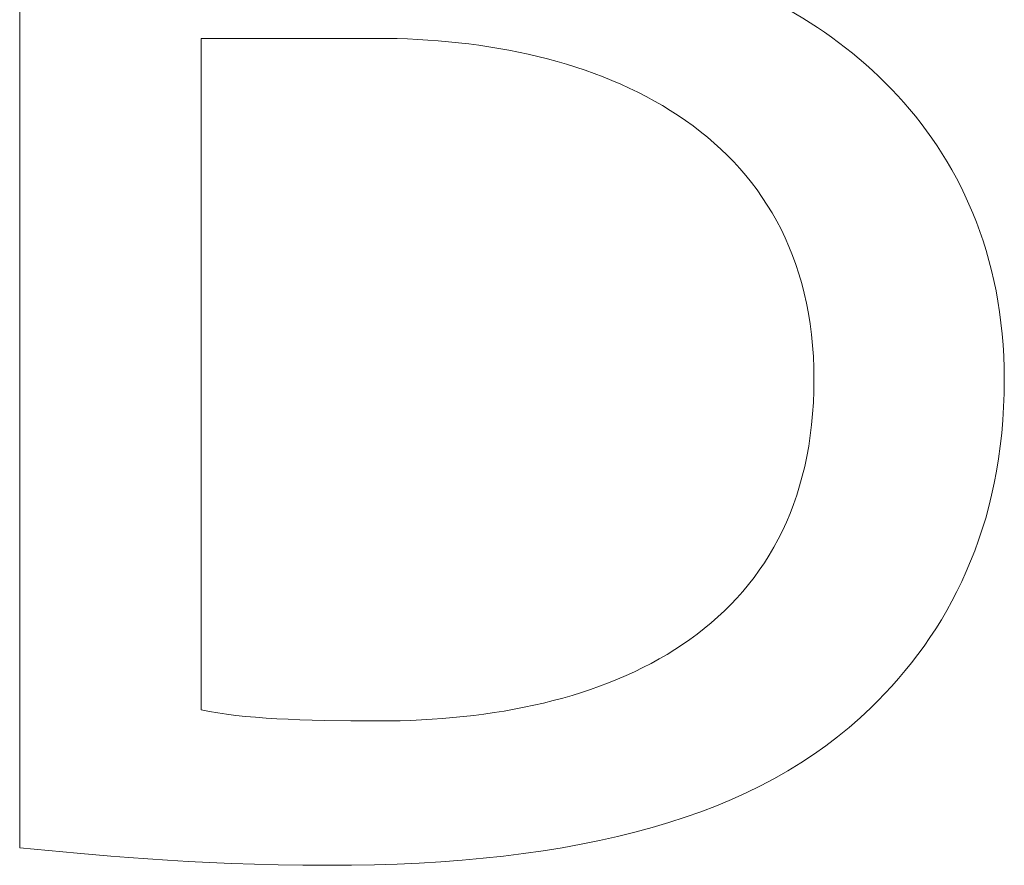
# Model space of a CAD drawing. Header units: centimetres. Extents: x -115 to 110, y -85 to 79.
# Tile 20 of 40: x -96 to -94.56, y 66.02 to 67.26. Entities that reach past the tile are written whole.
import ezdxf

# ---------------------------------------------------------------- set-up
doc = ezdxf.new("R2010")
doc.units = ezdxf.units.CM
doc.header["$MEASUREMENT"] = 0
doc.layers.add('Layer 1', color=7, linetype='Continuous')

msp = doc.modelspace()

# ---------------------------------------------------------------- linework, layer by layer
at = {"layer": 'Layer 1', "color": 250, "lineweight": 9}
for points, knots in [([(-95.06331, 67.3466), (-95.06331, 67.3466), (-95.05248, 67.34394), (-95.05248, 67.34394), (-95.05248, 67.34394), (-95.04159, 67.34108), (-95.04159, 67.34108), (-95.04159, 67.34108), (-95.0197, 67.33475), (-95.0197, 67.33475), (-95.0197, 67.33475), (-94.99767, 67.3276), (-94.99767, 67.3276), (-94.99767, 67.3276), (-94.97557, 67.31962), (-94.97557, 67.31962), (-94.97557, 67.31962), (-94.96451, 67.31532), (-94.96451, 67.31532), (-94.96451, 67.31532), (-94.95345, 67.31081), (-94.95345, 67.31081), (-94.95345, 67.31081), (-94.9424, 67.30609), (-94.9424, 67.30609), (-94.9424, 67.30609), (-94.93138, 67.30116), (-94.93138, 67.30116), (-94.93138, 67.30116), (-94.92037, 67.29602), (-94.92037, 67.29602), (-94.92037, 67.29602), (-94.9094, 67.29066), (-94.9094, 67.29066), (-94.9094, 67.29066), (-94.89847, 67.28509), (-94.89847, 67.28509), (-94.89847, 67.28509), (-94.88758, 67.27931), (-94.88758, 67.27931), (-94.88758, 67.27931), (-94.87675, 67.27331), (-94.87675, 67.27331), (-94.87675, 67.27331), (-94.86598, 67.2671), (-94.86598, 67.2671), (-94.86598, 67.2671), (-94.85528, 67.26066), (-94.85528, 67.26066), (-94.85528, 67.26066), (-94.84465, 67.25401), (-94.84465, 67.25401), (-94.84465, 67.25401), (-94.83411, 67.24715), (-94.83411, 67.24715), (-94.83411, 67.24715), (-94.82365, 67.24006), (-94.82365, 67.24006), (-94.82365, 67.24006), (-94.81329, 67.23275), (-94.81329, 67.23275), (-94.81329, 67.23275), (-94.80304, 67.22522), (-94.80304, 67.22522), (-94.80304, 67.22522), (-94.7929, 67.21746), (-94.7929, 67.21746), (-94.7929, 67.21746), (-94.78287, 67.20948), (-94.78287, 67.20948), (-94.78287, 67.20948), (-94.77297, 67.20128), (-94.77297, 67.20128), (-94.77297, 67.20128), (-94.7632, 67.19286), (-94.7632, 67.19286), (-94.7632, 67.19286), (-94.75358, 67.1842), (-94.75358, 67.1842), (-94.75358, 67.1842), (-94.7441, 67.17532), (-94.7441, 67.17532), (-94.7441, 67.17532), (-94.73477, 67.16622), (-94.73477, 67.16622), (-94.73477, 67.16622), (-94.72561, 67.15688), (-94.72561, 67.15688), (-94.72561, 67.15688), (-94.71662, 67.14731), (-94.71662, 67.14731), (-94.71662, 67.14731), (-94.7078, 67.13752), (-94.7078, 67.13752), (-94.7078, 67.13752), (-94.69916, 67.12749), (-94.69916, 67.12749), (-94.69916, 67.12749), (-94.69072, 67.11723), (-94.69072, 67.11723), (-94.69072, 67.11723), (-94.68247, 67.10674), (-94.68247, 67.10674), (-94.68247, 67.10674), (-94.67442, 67.09601), (-94.67442, 67.09601), (-94.67442, 67.09601), (-94.66659, 67.08505), (-94.66659, 67.08505), (-94.66659, 67.08505), (-94.65898, 67.07385), (-94.65898, 67.07385), (-94.65898, 67.07385), (-94.65159, 67.06242), (-94.65159, 67.06242), (-94.65159, 67.06242), (-94.64444, 67.05075), (-94.64444, 67.05075), (-94.64444, 67.05075), (-94.63753, 67.03884), (-94.63753, 67.03884), (-94.63753, 67.03884), (-94.63087, 67.02669), (-94.63087, 67.02669), (-94.63087, 67.02669), (-94.62446, 67.0143), (-94.62446, 67.0143), (-94.62446, 67.0143), (-94.61831, 67.00166), (-94.61831, 67.00166), (-94.61831, 67.00166), (-94.61243, 66.98879), (-94.61243, 66.98879), (-94.61243, 66.98879), (-94.60683, 66.97567), (-94.60683, 66.97567), (-94.60683, 66.97567), (-94.60151, 66.96232), (-94.60151, 66.96232), (-94.60151, 66.96232), (-94.59649, 66.94871), (-94.59649, 66.94871), (-94.59649, 66.94871), (-94.59176, 66.93486), (-94.59176, 66.93486), (-94.59176, 66.93486), (-94.58734, 66.92076), (-94.58734, 66.92076), (-94.58734, 66.92076), (-94.58323, 66.90642), (-94.58323, 66.90642), (-94.58323, 66.90642), (-94.57943, 66.89183), (-94.57943, 66.89183), (-94.57943, 66.89183), (-94.57597, 66.87699), (-94.57597, 66.87699), (-94.57597, 66.87699), (-94.57284, 66.8619), (-94.57284, 66.8619), (-94.57284, 66.8619), (-94.57005, 66.84655), (-94.57005, 66.84655), (-94.57005, 66.84655), (-94.56761, 66.83096), (-94.56761, 66.83096), (-94.56761, 66.83096), (-94.56553, 66.81511), (-94.56553, 66.81511), (-94.56553, 66.81511), (-94.56381, 66.79901), (-94.56381, 66.79901), (-94.56381, 66.79901), (-94.56246, 66.78266), (-94.56246, 66.78266), (-94.56246, 66.78266), (-94.56148, 66.76605), (-94.56148, 66.76605), (-94.56148, 66.76605), (-94.56089, 66.74918), (-94.56089, 66.74918), (-94.56089, 66.74918), (-94.56069, 66.73206), (-94.56069, 66.73206), (-94.56069, 66.73206), (-94.56093, 66.71184), (-94.56093, 66.71184), (-94.56093, 66.71184), (-94.56165, 66.69199), (-94.56165, 66.69199), (-94.56165, 66.69199), (-94.56284, 66.67251), (-94.56284, 66.67251), (-94.56284, 66.67251), (-94.56448, 66.65339), (-94.56448, 66.65339), (-94.56448, 66.65339), (-94.56657, 66.63464), (-94.56657, 66.63464), (-94.56657, 66.63464), (-94.5691, 66.61624), (-94.5691, 66.61624), (-94.5691, 66.61624), (-94.57206, 66.59819), (-94.57206, 66.59819), (-94.57206, 66.59819), (-94.57543, 66.58049), (-94.57543, 66.58049), (-94.57543, 66.58049), (-94.57921, 66.56314), (-94.57921, 66.56314), (-94.57921, 66.56314), (-94.58339, 66.54614), (-94.58339, 66.54614), (-94.58339, 66.54614), (-94.58796, 66.52947), (-94.58796, 66.52947), (-94.58796, 66.52947), (-94.59291, 66.51314), (-94.59291, 66.51314), (-94.59291, 66.51314), (-94.59822, 66.49714), (-94.59822, 66.49714), (-94.59822, 66.49714), (-94.60389, 66.48147), (-94.60389, 66.48147), (-94.60389, 66.48147), (-94.60991, 66.46613), (-94.60991, 66.46613), (-94.60991, 66.46613), (-94.61627, 66.45111), (-94.61627, 66.45111), (-94.61627, 66.45111), (-94.62296, 66.43641), (-94.62296, 66.43641), (-94.62296, 66.43641), (-94.62997, 66.42202), (-94.62997, 66.42202), (-94.62997, 66.42202), (-94.63729, 66.40794), (-94.63729, 66.40794), (-94.63729, 66.40794), (-94.6449, 66.39418), (-94.6449, 66.39418), (-94.6449, 66.39418), (-94.65281, 66.38072), (-94.65281, 66.38072), (-94.65281, 66.38072), (-94.66099, 66.36756), (-94.66099, 66.36756), (-94.66099, 66.36756), (-94.66945, 66.3547), (-94.66945, 66.3547), (-94.66945, 66.3547), (-94.67816, 66.34213), (-94.67816, 66.34213), (-94.67816, 66.34213), (-94.68712, 66.32985), (-94.68712, 66.32985), (-94.68712, 66.32985), (-94.69633, 66.31786), (-94.69633, 66.31786), (-94.69633, 66.31786), (-94.70576, 66.30616), (-94.70576, 66.30616), (-94.70576, 66.30616), (-94.71541, 66.29474), (-94.71541, 66.29474), (-94.71541, 66.29474), (-94.72528, 66.28359), (-94.72528, 66.28359), (-94.72528, 66.28359), (-94.73534, 66.27272), (-94.73534, 66.27272), (-94.73534, 66.27272), (-94.7456, 66.26212), (-94.7456, 66.26212), (-94.7456, 66.26212), (-94.75603, 66.25178), (-94.75603, 66.25178), (-94.75603, 66.25178), (-94.77161, 66.23704), (-94.77161, 66.23704), (-94.77161, 66.23704), (-94.78778, 66.22283), (-94.78778, 66.22283), (-94.78778, 66.22283), (-94.80453, 66.20913), (-94.80453, 66.20913), (-94.80453, 66.20913), (-94.82187, 66.19595), (-94.82187, 66.19595), (-94.82187, 66.19595), (-94.83979, 66.18327), (-94.83979, 66.18327), (-94.83979, 66.18327), (-94.85831, 66.17111), (-94.85831, 66.17111), (-94.85831, 66.17111), (-94.87741, 66.15945), (-94.87741, 66.15945), (-94.87741, 66.15945), (-94.89711, 66.14829), (-94.89711, 66.14829), (-94.89711, 66.14829), (-94.91739, 66.13762), (-94.91739, 66.13762), (-94.91739, 66.13762), (-94.93827, 66.12745), (-94.93827, 66.12745), (-94.93827, 66.12745), (-94.95974, 66.11777), (-94.95974, 66.11777), (-94.95974, 66.11777), (-94.98181, 66.10858), (-94.98181, 66.10858), (-94.98181, 66.10858), (-95.00448, 66.09987), (-95.00448, 66.09987), (-95.00448, 66.09987), (-95.02774, 66.09164), (-95.02774, 66.09164), (-95.02774, 66.09164), (-95.0516, 66.08388), (-95.0516, 66.08388), (-95.0516, 66.08388), (-95.07606, 66.07659), (-95.07606, 66.07659), (-95.07606, 66.07659), (-95.10111, 66.06978), (-95.10111, 66.06978), (-95.10111, 66.06978), (-95.12678, 66.06343), (-95.12678, 66.06343), (-95.12678, 66.06343), (-95.15304, 66.05754), (-95.15304, 66.05754), (-95.15304, 66.05754), (-95.17991, 66.05211), (-95.17991, 66.05211), (-95.17991, 66.05211), (-95.20738, 66.04713), (-95.20738, 66.04713), (-95.20738, 66.04713), (-95.23545, 66.04261), (-95.23545, 66.04261), (-95.23545, 66.04261), (-95.26414, 66.03853), (-95.26414, 66.03853), (-95.26414, 66.03853), (-95.29343, 66.0349), (-95.29343, 66.0349), (-95.29343, 66.0349), (-95.32333, 66.03171), (-95.32333, 66.03171), (-95.32333, 66.03171), (-95.35384, 66.02895), (-95.35384, 66.02895), (-95.35384, 66.02895), (-95.38496, 66.02663), (-95.38496, 66.02663), (-95.38496, 66.02663), (-95.4167, 66.02474), (-95.4167, 66.02474), (-95.4167, 66.02474), (-95.44905, 66.02327), (-95.44905, 66.02327), (-95.44905, 66.02327), (-95.48201, 66.02223), (-95.48201, 66.02223), (-95.48201, 66.02223), (-95.51559, 66.02161), (-95.51559, 66.02161), (-95.51559, 66.02161), (-95.54978, 66.0214), (-95.54978, 66.0214), (-95.54978, 66.0214), (-95.58697, 66.02159), (-95.58697, 66.02159), (-95.58697, 66.02159), (-95.62296, 66.02211), (-95.62296, 66.02211), (-95.62296, 66.02211), (-95.65775, 66.02295), (-95.65775, 66.02295), (-95.65775, 66.02295), (-95.69135, 66.02407), (-95.69135, 66.02407), (-95.69135, 66.02407), (-95.72374, 66.02544), (-95.72374, 66.02544), (-95.72374, 66.02544), (-95.75494, 66.02701), (-95.75494, 66.02701), (-95.75494, 66.02701), (-95.78495, 66.02877), (-95.78495, 66.02877), (-95.78495, 66.02877), (-95.81376, 66.03067), (-95.81376, 66.03067), (-95.81376, 66.03067), (-95.84137, 66.03268), (-95.84137, 66.03268), (-95.84137, 66.03268), (-95.86779, 66.03477), (-95.86779, 66.03477), (-95.86779, 66.03477), (-95.91704, 66.03906), (-95.91704, 66.03906), (-95.91704, 66.03906), (-96.00123, 66.04714), (-96.00123, 66.04714), (-96.00123, 66.04714), (-96.00123, 68.44451), (-96.00123, 68.44451), (-96.00123, 68.44451), (-95.97534, 68.44984), (-95.97534, 68.44984), (-95.97534, 68.44984), (-95.94817, 68.45499), (-95.94817, 68.45499), (-95.94817, 68.45499), (-95.91979, 68.45994), (-95.91979, 68.45994), (-95.91979, 68.45994), (-95.8903, 68.46467), (-95.8903, 68.46467), (-95.8903, 68.46467), (-95.85975, 68.46916), (-95.85975, 68.46916), (-95.85975, 68.46916), (-95.82823, 68.47337), (-95.82823, 68.47337), (-95.82823, 68.47337), (-95.79581, 68.4773), (-95.79581, 68.4773), (-95.79581, 68.4773), (-95.76256, 68.48091), (-95.76256, 68.48091), (-95.76256, 68.48091), (-95.72857, 68.48418), (-95.72857, 68.48418), (-95.72857, 68.48418), (-95.6939, 68.48709), (-95.6939, 68.48709), (-95.6939, 68.48709), (-95.65864, 68.48961), (-95.65864, 68.48961), (-95.65864, 68.48961), (-95.62285, 68.49173), (-95.62285, 68.49173), (-95.62285, 68.49173), (-95.58662, 68.49342), (-95.58662, 68.49342), (-95.58662, 68.49342), (-95.55001, 68.49466), (-95.55001, 68.49466), (-95.55001, 68.49466), (-95.51311, 68.49541), (-95.51311, 68.49541), (-95.51311, 68.49541), (-95.47599, 68.49567), (-95.47599, 68.49567), (-95.47599, 68.49567), (-95.44809, 68.4955), (-95.44809, 68.4955), (-95.44809, 68.4955), (-95.42078, 68.49499), (-95.42078, 68.49499), (-95.42078, 68.49499), (-95.39406, 68.49414), (-95.39406, 68.49414), (-95.39406, 68.49414), (-95.36791, 68.49296), (-95.36791, 68.49296), (-95.36791, 68.49296), (-95.34232, 68.49142), (-95.34232, 68.49142), (-95.34232, 68.49142), (-95.31729, 68.48955), (-95.31729, 68.48955), (-95.31729, 68.48955), (-95.29281, 68.48733), (-95.29281, 68.48733), (-95.29281, 68.48733), (-95.26886, 68.48476), (-95.26886, 68.48476), (-95.26886, 68.48476), (-95.24544, 68.48185), (-95.24544, 68.48185), (-95.24544, 68.48185), (-95.22255, 68.47859), (-95.22255, 68.47859), (-95.22255, 68.47859), (-95.20017, 68.47498), (-95.20017, 68.47498), (-95.20017, 68.47498), (-95.17829, 68.47102), (-95.17829, 68.47102), (-95.17829, 68.47102), (-95.1569, 68.4667), (-95.1569, 68.4667), (-95.1569, 68.4667), (-95.136, 68.46204), (-95.136, 68.46204), (-95.136, 68.46204), (-95.11558, 68.45702), (-95.11558, 68.45702), (-95.11558, 68.45702), (-95.09562, 68.45164), (-95.09562, 68.45164), (-95.09562, 68.45164), (-95.07613, 68.44591), (-95.07613, 68.44591), (-95.07613, 68.44591), (-95.05709, 68.43983), (-95.05709, 68.43983), (-95.05709, 68.43983), (-95.03849, 68.43338), (-95.03849, 68.43338), (-95.03849, 68.43338), (-95.02032, 68.42658), (-95.02032, 68.42658), (-95.02032, 68.42658), (-95.00258, 68.41941), (-95.00258, 68.41941), (-95.00258, 68.41941), (-94.98525, 68.41188), (-94.98525, 68.41188), (-94.98525, 68.41188), (-94.96833, 68.40399), (-94.96833, 68.40399), (-94.96833, 68.40399), (-94.95181, 68.39574), (-94.95181, 68.39574), (-94.95181, 68.39574), (-94.93568, 68.38712), (-94.93568, 68.38712), (-94.93568, 68.38712), (-94.91993, 68.37813), (-94.91993, 68.37813), (-94.91993, 68.37813), (-94.90455, 68.36878), (-94.90455, 68.36878), (-94.90455, 68.36878), (-94.88953, 68.35906), (-94.88953, 68.35906), (-94.88953, 68.35906), (-94.87487, 68.34896), (-94.87487, 68.34896), (-94.87487, 68.34896), (-94.86056, 68.3385), (-94.86056, 68.3385), (-94.86056, 68.3385), (-94.84658, 68.32767), (-94.84658, 68.32767), (-94.84658, 68.32767), (-94.83293, 68.31646), (-94.83293, 68.31646), (-94.83293, 68.31646), (-94.82226, 68.30703), (-94.82226, 68.30703), (-94.82226, 68.30703), (-94.81188, 68.29737), (-94.81188, 68.29737), (-94.81188, 68.29737), (-94.80178, 68.28745), (-94.80178, 68.28745), (-94.80178, 68.28745), (-94.79197, 68.27729), (-94.79197, 68.27729), (-94.79197, 68.27729), (-94.78246, 68.26689), (-94.78246, 68.26689), (-94.78246, 68.26689), (-94.77325, 68.25624), (-94.77325, 68.25624), (-94.77325, 68.25624), (-94.76434, 68.24534), (-94.76434, 68.24534), (-94.76434, 68.24534), (-94.75574, 68.23421), (-94.75574, 68.23421), (-94.75574, 68.23421), (-94.74744, 68.22282), (-94.74744, 68.22282), (-94.74744, 68.22282), (-94.73947, 68.2112), (-94.73947, 68.2112), (-94.73947, 68.2112), (-94.7318, 68.19933), (-94.7318, 68.19933), (-94.7318, 68.19933), (-94.72446, 68.18721), (-94.72446, 68.18721), (-94.72446, 68.18721), (-94.71744, 68.17485), (-94.71744, 68.17485), (-94.71744, 68.17485), (-94.71075, 68.16225), (-94.71075, 68.16225), (-94.71075, 68.16225), (-94.70439, 68.1494), (-94.70439, 68.1494), (-94.70439, 68.1494), (-94.69837, 68.13632), (-94.69837, 68.13632), (-94.69837, 68.13632), (-94.69268, 68.12298), (-94.69268, 68.12298), (-94.69268, 68.12298), (-94.68733, 68.10941), (-94.68733, 68.10941), (-94.68733, 68.10941), (-94.68233, 68.09559), (-94.68233, 68.09559), (-94.68233, 68.09559), (-94.67768, 68.08152), (-94.67768, 68.08152), (-94.67768, 68.08152), (-94.67338, 68.06722), (-94.67338, 68.06722), (-94.67338, 68.06722), (-94.66943, 68.05267), (-94.66943, 68.05267), (-94.66943, 68.05267), (-94.66584, 68.03788), (-94.66584, 68.03788), (-94.66584, 68.03788), (-94.66262, 68.02284), (-94.66262, 68.02284), (-94.66262, 68.02284), (-94.65976, 68.00757), (-94.65976, 68.00757), (-94.65976, 68.00757), (-94.65727, 67.99205), (-94.65727, 67.99205), (-94.65727, 67.99205), (-94.65516, 67.97629), (-94.65516, 67.97629), (-94.65516, 67.97629), (-94.65342, 67.96028), (-94.65342, 67.96028), (-94.65342, 67.96028), (-94.65206, 67.94404), (-94.65206, 67.94404), (-94.65206, 67.94404), (-94.65109, 67.92755), (-94.65109, 67.92755), (-94.65109, 67.92755), (-94.6505, 67.91082), (-94.6505, 67.91082), (-94.6505, 67.91082), (-94.6503, 67.89385), (-94.6503, 67.89385), (-94.6503, 67.89385), (-94.65042, 67.88263), (-94.65042, 67.88263), (-94.65042, 67.88263), (-94.65078, 67.87145), (-94.65078, 67.87145), (-94.65078, 67.87145), (-94.65137, 67.86032), (-94.65137, 67.86032), (-94.65137, 67.86032), (-94.6522, 67.84925), (-94.6522, 67.84925), (-94.6522, 67.84925), (-94.65325, 67.83823), (-94.65325, 67.83823), (-94.65325, 67.83823), (-94.65454, 67.82727), (-94.65454, 67.82727), (-94.65454, 67.82727), (-94.65606, 67.81636), (-94.65606, 67.81636), (-94.65606, 67.81636), (-94.6578, 67.80552), (-94.6578, 67.80552), (-94.6578, 67.80552), (-94.65977, 67.79474), (-94.65977, 67.79474), (-94.65977, 67.79474), (-94.66196, 67.78403), (-94.66196, 67.78403), (-94.66196, 67.78403), (-94.66437, 67.77338), (-94.66437, 67.77338), (-94.66437, 67.77338), (-94.667, 67.7628), (-94.667, 67.7628), (-94.667, 67.7628), (-94.66985, 67.75229), (-94.66985, 67.75229), (-94.66985, 67.75229), (-94.67292, 67.74185), (-94.67292, 67.74185), (-94.67292, 67.74185), (-94.6762, 67.73149), (-94.6762, 67.73149), (-94.6762, 67.73149), (-94.67969, 67.7212), (-94.67969, 67.7212), (-94.67969, 67.7212), (-94.6834, 67.71099), (-94.6834, 67.71099), (-94.6834, 67.71099), (-94.68731, 67.70086), (-94.68731, 67.70086), (-94.68731, 67.70086), (-94.69143, 67.69082), (-94.69143, 67.69082), (-94.69143, 67.69082), (-94.69576, 67.68086), (-94.69576, 67.68086), (-94.69576, 67.68086), (-94.70029, 67.67099), (-94.70029, 67.67099), (-94.70029, 67.67099), (-94.70502, 67.6612), (-94.70502, 67.6612), (-94.70502, 67.6612), (-94.70995, 67.6515), (-94.70995, 67.6515), (-94.70995, 67.6515), (-94.71509, 67.6419), (-94.71509, 67.6419), (-94.71509, 67.6419), (-94.72041, 67.63239), (-94.72041, 67.63239), (-94.72041, 67.63239), (-94.72594, 67.62298), (-94.72594, 67.62298), (-94.72594, 67.62298), (-94.73166, 67.61366), (-94.73166, 67.61366), (-94.73166, 67.61366), (-94.73757, 67.60445), (-94.73757, 67.60445), (-94.73757, 67.60445), (-94.74367, 67.59534), (-94.74367, 67.59534), (-94.74367, 67.59534), (-94.74995, 67.58633), (-94.74995, 67.58633), (-94.74995, 67.58633), (-94.75643, 67.57743), (-94.75643, 67.57743), (-94.75643, 67.57743), (-94.76309, 67.56864), (-94.76309, 67.56864), (-94.76309, 67.56864), (-94.76993, 67.55995), (-94.76993, 67.55995), (-94.76993, 67.55995), (-94.77695, 67.55138), (-94.77695, 67.55138), (-94.77695, 67.55138), (-94.79154, 67.53458), (-94.79154, 67.53458), (-94.79154, 67.53458), (-94.80683, 67.51826), (-94.80683, 67.51826), (-94.80683, 67.51826), (-94.8228, 67.50242), (-94.8228, 67.50242), (-94.8228, 67.50242), (-94.83946, 67.48709), (-94.83946, 67.48709), (-94.83946, 67.48709), (-94.85678, 67.47227), (-94.85678, 67.47227), (-94.85678, 67.47227), (-94.87474, 67.458), (-94.87474, 67.458), (-94.87474, 67.458), (-94.89334, 67.44427), (-94.89334, 67.44427), (-94.89334, 67.44427), (-94.91256, 67.43111), (-94.91256, 67.43111), (-94.91256, 67.43111), (-94.93239, 67.41853), (-94.93239, 67.41853), (-94.93239, 67.41853), (-94.95281, 67.40656), (-94.95281, 67.40656), (-94.95281, 67.40656), (-94.96324, 67.4008), (-94.96324, 67.4008), (-94.96324, 67.4008), (-94.97381, 67.39519), (-94.97381, 67.39519), (-94.97381, 67.39519), (-94.98452, 67.38975), (-94.98452, 67.38975), (-94.98452, 67.38975), (-94.99537, 67.38446), (-94.99537, 67.38446), (-94.99537, 67.38446), (-95.00636, 67.37934), (-95.00636, 67.37934), (-95.00636, 67.37934), (-95.01748, 67.37437), (-95.01748, 67.37437), (-95.01748, 67.37437), (-95.02874, 67.36958), (-95.02874, 67.36958), (-95.02874, 67.36958), (-95.04013, 67.36495), (-95.04013, 67.36495), (-95.04013, 67.36495), (-95.05165, 67.36049), (-95.05165, 67.36049), (-95.05165, 67.36049), (-95.06331, 67.35621), (-95.06331, 67.35621), (-95.06331, 67.35621), (-95.06331, 67.3466), (-95.06331, 67.3466)], [0, 0, 0, 0, 0.003663, 0.003663, 0.003663, 0.007326, 0.007326, 0.007326, 0.010989, 0.010989, 0.010989, 0.014652, 0.014652, 0.014652, 0.018315, 0.018315, 0.018315, 0.021978, 0.021978, 0.021978, 0.025641, 0.025641, 0.025641, 0.029304, 0.029304, 0.029304, 0.032967, 0.032967, 0.032967, 0.03663, 0.03663, 0.03663, 0.040293, 0.040293, 0.040293, 0.043956, 0.043956, 0.043956, 0.047619, 0.047619, 0.047619, 0.0512821, 0.0512821, 0.0512821, 0.0549451, 0.0549451, 0.0549451, 0.0586081, 0.0586081, 0.0586081, 0.0622711, 0.0622711, 0.0622711, 0.0659341, 0.0659341, 0.0659341, 0.0695971, 0.0695971, 0.0695971, 0.0732601, 0.0732601, 0.0732601, 0.0769231, 0.0769231, 0.0769231, 0.0805861, 0.0805861, 0.0805861, 0.0842491, 0.0842491, 0.0842491, 0.0879121, 0.0879121, 0.0879121, 0.0915751, 0.0915751, 0.0915751, 0.0952381, 0.0952381, 0.0952381, 0.0989011, 0.0989011, 0.0989011, 0.1025641, 0.1025641, 0.1025641, 0.1062271, 0.1062271, 0.1062271, 0.1098901, 0.1098901, 0.1098901, 0.1135531, 0.1135531, 0.1135531, 0.1172161, 0.1172161, 0.1172161, 0.1208791, 0.1208791, 0.1208791, 0.1245421, 0.1245421, 0.1245421, 0.1282051, 0.1282051, 0.1282051, 0.1318681, 0.1318681, 0.1318681, 0.1355311, 0.1355311, 0.1355311, 0.1391941, 0.1391941, 0.1391941, 0.1428571, 0.1428571, 0.1428571, 0.1465201, 0.1465201, 0.1465201, 0.1501832, 0.1501832, 0.1501832, 0.1538462, 0.1538462, 0.1538462, 0.1575092, 0.1575092, 0.1575092, 0.1611722, 0.1611722, 0.1611722, 0.1648352, 0.1648352, 0.1648352, 0.1684982, 0.1684982, 0.1684982, 0.1721612, 0.1721612, 0.1721612, 0.1758242, 0.1758242, 0.1758242, 0.1794872, 0.1794872, 0.1794872, 0.1831502, 0.1831502, 0.1831502, 0.1868132, 0.1868132, 0.1868132, 0.1904762, 0.1904762, 0.1904762, 0.1941392, 0.1941392, 0.1941392, 0.1978022, 0.1978022, 0.1978022, 0.2014652, 0.2014652, 0.2014652, 0.2051282, 0.2051282, 0.2051282, 0.2087912, 0.2087912, 0.2087912, 0.2124542, 0.2124542, 0.2124542, 0.2161172, 0.2161172, 0.2161172, 0.2197802, 0.2197802, 0.2197802, 0.2234432, 0.2234432, 0.2234432, 0.2271062, 0.2271062, 0.2271062, 0.2307692, 0.2307692, 0.2307692, 0.2344322, 0.2344322, 0.2344322, 0.2380952, 0.2380952, 0.2380952, 0.2417582, 0.2417582, 0.2417582, 0.2454212, 0.2454212, 0.2454212, 0.2490842, 0.2490842, 0.2490842, 0.2527473, 0.2527473, 0.2527473, 0.2564103, 0.2564103, 0.2564103, 0.2600733, 0.2600733, 0.2600733, 0.2637363, 0.2637363, 0.2637363, 0.2673993, 0.2673993, 0.2673993, 0.2710623, 0.2710623, 0.2710623, 0.2747253, 0.2747253, 0.2747253, 0.2783883, 0.2783883, 0.2783883, 0.2820513, 0.2820513, 0.2820513, 0.2857143, 0.2857143, 0.2857143, 0.2893773, 0.2893773, 0.2893773, 0.2930403, 0.2930403, 0.2930403, 0.2967033, 0.2967033, 0.2967033, 0.3003663, 0.3003663, 0.3003663, 0.3040293, 0.3040293, 0.3040293, 0.3076923, 0.3076923, 0.3076923, 0.3113553, 0.3113553, 0.3113553, 0.3150183, 0.3150183, 0.3150183, 0.3186813, 0.3186813, 0.3186813, 0.3223443, 0.3223443, 0.3223443, 0.3260073, 0.3260073, 0.3260073, 0.3296703, 0.3296703, 0.3296703, 0.3333333, 0.3333333, 0.3333333, 0.3369963, 0.3369963, 0.3369963, 0.3406593, 0.3406593, 0.3406593, 0.3443223, 0.3443223, 0.3443223, 0.3479853, 0.3479853, 0.3479853, 0.3516484, 0.3516484, 0.3516484, 0.3553114, 0.3553114, 0.3553114, 0.3589744, 0.3589744, 0.3589744, 0.3626374, 0.3626374, 0.3626374, 0.3663004, 0.3663004, 0.3663004, 0.3699634, 0.3699634, 0.3699634, 0.3736264, 0.3736264, 0.3736264, 0.3772894, 0.3772894, 0.3772894, 0.3809524, 0.3809524, 0.3809524, 0.3846154, 0.3846154, 0.3846154, 0.3882784, 0.3882784, 0.3882784, 0.3919414, 0.3919414, 0.3919414, 0.3956044, 0.3956044, 0.3956044, 0.3992674, 0.3992674, 0.3992674, 0.4029304, 0.4029304, 0.4029304, 0.4065934, 0.4065934, 0.4065934, 0.4102564, 0.4102564, 0.4102564, 0.4139194, 0.4139194, 0.4139194, 0.4175824, 0.4175824, 0.4175824, 0.4212454, 0.4212454, 0.4212454, 0.4249084, 0.4249084, 0.4249084, 0.4285714, 0.4285714, 0.4285714, 0.4322344, 0.4322344, 0.4322344, 0.4358974, 0.4358974, 0.4358974, 0.4395604, 0.4395604, 0.4395604, 0.4432234, 0.4432234, 0.4432234, 0.4468864, 0.4468864, 0.4468864, 0.4505495, 0.4505495, 0.4505495, 0.4542125, 0.4542125, 0.4542125, 0.4578755, 0.4578755, 0.4578755, 0.4615385, 0.4615385, 0.4615385, 0.4652015, 0.4652015, 0.4652015, 0.4688645, 0.4688645, 0.4688645, 0.4725275, 0.4725275, 0.4725275, 0.4761905, 0.4761905, 0.4761905, 0.4798535, 0.4798535, 0.4798535, 0.4835165, 0.4835165, 0.4835165, 0.4871795, 0.4871795, 0.4871795, 0.4908425, 0.4908425, 0.4908425, 0.4945055, 0.4945055, 0.4945055, 0.4981685, 0.4981685, 0.4981685, 0.5018315, 0.5018315, 0.5018315, 0.5054945, 0.5054945, 0.5054945, 0.5091575, 0.5091575, 0.5091575, 0.5128205, 0.5128205, 0.5128205, 0.5164835, 0.5164835, 0.5164835, 0.5201465, 0.5201465, 0.5201465, 0.5238095, 0.5238095, 0.5238095, 0.5274725, 0.5274725, 0.5274725, 0.5311355, 0.5311355, 0.5311355, 0.5347985, 0.5347985, 0.5347985, 0.5384615, 0.5384615, 0.5384615, 0.5421245, 0.5421245, 0.5421245, 0.5457875, 0.5457875, 0.5457875, 0.5494505, 0.5494505, 0.5494505, 0.5531136, 0.5531136, 0.5531136, 0.5567766, 0.5567766, 0.5567766, 0.5604396, 0.5604396, 0.5604396, 0.5641026, 0.5641026, 0.5641026, 0.5677656, 0.5677656, 0.5677656, 0.5714286, 0.5714286, 0.5714286, 0.5750916, 0.5750916, 0.5750916, 0.5787546, 0.5787546, 0.5787546, 0.5824176, 0.5824176, 0.5824176, 0.5860806, 0.5860806, 0.5860806, 0.5897436, 0.5897436, 0.5897436, 0.5934066, 0.5934066, 0.5934066, 0.5970696, 0.5970696, 0.5970696, 0.6007326, 0.6007326, 0.6007326, 0.6043956, 0.6043956, 0.6043956, 0.6080586, 0.6080586, 0.6080586, 0.6117216, 0.6117216, 0.6117216, 0.6153846, 0.6153846, 0.6153846, 0.6190476, 0.6190476, 0.6190476, 0.6227106, 0.6227106, 0.6227106, 0.6263736, 0.6263736, 0.6263736, 0.6300366, 0.6300366, 0.6300366, 0.6336996, 0.6336996, 0.6336996, 0.6373626, 0.6373626, 0.6373626, 0.6410256, 0.6410256, 0.6410256, 0.6446886, 0.6446886, 0.6446886, 0.6483516, 0.6483516, 0.6483516, 0.6520147, 0.6520147, 0.6520147, 0.6556777, 0.6556777, 0.6556777, 0.6593407, 0.6593407, 0.6593407, 0.6630037, 0.6630037, 0.6630037, 0.6666667, 0.6666667, 0.6666667, 0.6703297, 0.6703297, 0.6703297, 0.6739927, 0.6739927, 0.6739927, 0.6776557, 0.6776557, 0.6776557, 0.6813187, 0.6813187, 0.6813187, 0.6849817, 0.6849817, 0.6849817, 0.6886447, 0.6886447, 0.6886447, 0.6923077, 0.6923077, 0.6923077, 0.6959707, 0.6959707, 0.6959707, 0.6996337, 0.6996337, 0.6996337, 0.7032967, 0.7032967, 0.7032967, 0.7069597, 0.7069597, 0.7069597, 0.7106227, 0.7106227, 0.7106227, 0.7142857, 0.7142857, 0.7142857, 0.7179487, 0.7179487, 0.7179487, 0.7216117, 0.7216117, 0.7216117, 0.7252747, 0.7252747, 0.7252747, 0.7289377, 0.7289377, 0.7289377, 0.7326007, 0.7326007, 0.7326007, 0.7362637, 0.7362637, 0.7362637, 0.7399267, 0.7399267, 0.7399267, 0.7435897, 0.7435897, 0.7435897, 0.7472527, 0.7472527, 0.7472527, 0.7509158, 0.7509158, 0.7509158, 0.7545788, 0.7545788, 0.7545788, 0.7582418, 0.7582418, 0.7582418, 0.7619048, 0.7619048, 0.7619048, 0.7655678, 0.7655678, 0.7655678, 0.7692308, 0.7692308, 0.7692308, 0.7728938, 0.7728938, 0.7728938, 0.7765568, 0.7765568, 0.7765568, 0.7802198, 0.7802198, 0.7802198, 0.7838828, 0.7838828, 0.7838828, 0.7875458, 0.7875458, 0.7875458, 0.7912088, 0.7912088, 0.7912088, 0.7948718, 0.7948718, 0.7948718, 0.7985348, 0.7985348, 0.7985348, 0.8021978, 0.8021978, 0.8021978, 0.8058608, 0.8058608, 0.8058608, 0.8095238, 0.8095238, 0.8095238, 0.8131868, 0.8131868, 0.8131868, 0.8168498, 0.8168498, 0.8168498, 0.8205128, 0.8205128, 0.8205128, 0.8241758, 0.8241758, 0.8241758, 0.8278388, 0.8278388, 0.8278388, 0.8315018, 0.8315018, 0.8315018, 0.8351648, 0.8351648, 0.8351648, 0.8388278, 0.8388278, 0.8388278, 0.8424908, 0.8424908, 0.8424908, 0.8461538, 0.8461538, 0.8461538, 0.8498168, 0.8498168, 0.8498168, 0.8534799, 0.8534799, 0.8534799, 0.8571429, 0.8571429, 0.8571429, 0.8608059, 0.8608059, 0.8608059, 0.8644689, 0.8644689, 0.8644689, 0.8681319, 0.8681319, 0.8681319, 0.8717949, 0.8717949, 0.8717949, 0.8754579, 0.8754579, 0.8754579, 0.8791209, 0.8791209, 0.8791209, 0.8827839, 0.8827839, 0.8827839, 0.8864469, 0.8864469, 0.8864469, 0.8901099, 0.8901099, 0.8901099, 0.8937729, 0.8937729, 0.8937729, 0.8974359, 0.8974359, 0.8974359, 0.9010989, 0.9010989, 0.9010989, 0.9047619, 0.9047619, 0.9047619, 0.9084249, 0.9084249, 0.9084249, 0.9120879, 0.9120879, 0.9120879, 0.9157509, 0.9157509, 0.9157509, 0.9194139, 0.9194139, 0.9194139, 0.9230769, 0.9230769, 0.9230769, 0.9267399, 0.9267399, 0.9267399, 0.9304029, 0.9304029, 0.9304029, 0.9340659, 0.9340659, 0.9340659, 0.9377289, 0.9377289, 0.9377289, 0.9413919, 0.9413919, 0.9413919, 0.9450549, 0.9450549, 0.9450549, 0.9487179, 0.9487179, 0.9487179, 0.952381, 0.952381, 0.952381, 0.956044, 0.956044, 0.956044, 0.959707, 0.959707, 0.959707, 0.96337, 0.96337, 0.96337, 0.967033, 0.967033, 0.967033, 0.970696, 0.970696, 0.970696, 0.974359, 0.974359, 0.974359, 0.978022, 0.978022, 0.978022, 0.981685, 0.981685, 0.981685, 0.985348, 0.985348, 0.985348, 0.989011, 0.989011, 0.989011, 0.992674, 0.992674, 0.992674, 0.996337, 0.996337, 0.996337, 1, 1, 1, 1]), ([(-95.73551, 66.24868), (-95.73551, 66.24868), (-95.72376, 66.2464), (-95.72376, 66.2464), (-95.72376, 66.2464), (-95.71142, 66.24434), (-95.71142, 66.24434), (-95.71142, 66.24434), (-95.6985, 66.24247), (-95.6985, 66.24247), (-95.6985, 66.24247), (-95.68497, 66.2408), (-95.68497, 66.2408), (-95.68497, 66.2408), (-95.67086, 66.23931), (-95.67086, 66.23931), (-95.67086, 66.23931), (-95.65615, 66.23799), (-95.65615, 66.23799), (-95.65615, 66.23799), (-95.64084, 66.23684), (-95.64084, 66.23684), (-95.64084, 66.23684), (-95.62493, 66.23585), (-95.62493, 66.23585), (-95.62493, 66.23585), (-95.60843, 66.23501), (-95.60843, 66.23501), (-95.60843, 66.23501), (-95.59132, 66.2343), (-95.59132, 66.2343), (-95.59132, 66.2343), (-95.5553, 66.23329), (-95.5553, 66.23329), (-95.5553, 66.23329), (-95.51686, 66.23273), (-95.51686, 66.23273), (-95.51686, 66.23273), (-95.47599, 66.23255), (-95.47599, 66.23255), (-95.47599, 66.23255), (-95.46026, 66.23265), (-95.46026, 66.23265), (-95.46026, 66.23265), (-95.44459, 66.23294), (-95.44459, 66.23294), (-95.44459, 66.23294), (-95.42899, 66.23343), (-95.42899, 66.23343), (-95.42899, 66.23343), (-95.41345, 66.23412), (-95.41345, 66.23412), (-95.41345, 66.23412), (-95.39799, 66.23501), (-95.39799, 66.23501), (-95.39799, 66.23501), (-95.38261, 66.23611), (-95.38261, 66.23611), (-95.38261, 66.23611), (-95.36732, 66.23741), (-95.36732, 66.23741), (-95.36732, 66.23741), (-95.35213, 66.23892), (-95.35213, 66.23892), (-95.35213, 66.23892), (-95.33703, 66.24065), (-95.33703, 66.24065), (-95.33703, 66.24065), (-95.32204, 66.24258), (-95.32204, 66.24258), (-95.32204, 66.24258), (-95.30717, 66.24474), (-95.30717, 66.24474), (-95.30717, 66.24474), (-95.29241, 66.24711), (-95.29241, 66.24711), (-95.29241, 66.24711), (-95.27778, 66.24971), (-95.27778, 66.24971), (-95.27778, 66.24971), (-95.26328, 66.25253), (-95.26328, 66.25253), (-95.26328, 66.25253), (-95.24891, 66.25557), (-95.24891, 66.25557), (-95.24891, 66.25557), (-95.23469, 66.25885), (-95.23469, 66.25885), (-95.23469, 66.25885), (-95.22062, 66.26235), (-95.22062, 66.26235), (-95.22062, 66.26235), (-95.2067, 66.26609), (-95.2067, 66.26609), (-95.2067, 66.26609), (-95.19294, 66.27006), (-95.19294, 66.27006), (-95.19294, 66.27006), (-95.17935, 66.27428), (-95.17935, 66.27428), (-95.17935, 66.27428), (-95.16593, 66.27873), (-95.16593, 66.27873), (-95.16593, 66.27873), (-95.1527, 66.28343), (-95.1527, 66.28343), (-95.1527, 66.28343), (-95.13965, 66.28837), (-95.13965, 66.28837), (-95.13965, 66.28837), (-95.12679, 66.29356), (-95.12679, 66.29356), (-95.12679, 66.29356), (-95.11412, 66.299), (-95.11412, 66.299), (-95.11412, 66.299), (-95.10166, 66.30469), (-95.10166, 66.30469), (-95.10166, 66.30469), (-95.08941, 66.31064), (-95.08941, 66.31064), (-95.08941, 66.31064), (-95.07738, 66.31685), (-95.07738, 66.31685), (-95.07738, 66.31685), (-95.06557, 66.32331), (-95.06557, 66.32331), (-95.06557, 66.32331), (-95.05399, 66.33004), (-95.05399, 66.33004), (-95.05399, 66.33004), (-95.04264, 66.33703), (-95.04264, 66.33703), (-95.04264, 66.33703), (-95.03153, 66.34429), (-95.03153, 66.34429), (-95.03153, 66.34429), (-95.02066, 66.35182), (-95.02066, 66.35182), (-95.02066, 66.35182), (-95.01005, 66.35962), (-95.01005, 66.35962), (-95.01005, 66.35962), (-94.9997, 66.3677), (-94.9997, 66.3677), (-94.9997, 66.3677), (-94.98961, 66.37605), (-94.98961, 66.37605), (-94.98961, 66.37605), (-94.97979, 66.38468), (-94.97979, 66.38468), (-94.97979, 66.38468), (-94.97025, 66.39359), (-94.97025, 66.39359), (-94.97025, 66.39359), (-94.96099, 66.40279), (-94.96099, 66.40279), (-94.96099, 66.40279), (-94.95202, 66.41228), (-94.95202, 66.41228), (-94.95202, 66.41228), (-94.94335, 66.42205), (-94.94335, 66.42205), (-94.94335, 66.42205), (-94.93497, 66.43211), (-94.93497, 66.43211), (-94.93497, 66.43211), (-94.9269, 66.44247), (-94.9269, 66.44247), (-94.9269, 66.44247), (-94.91915, 66.45312), (-94.91915, 66.45312), (-94.91915, 66.45312), (-94.91171, 66.46407), (-94.91171, 66.46407), (-94.91171, 66.46407), (-94.9046, 66.47533), (-94.9046, 66.47533), (-94.9046, 66.47533), (-94.89782, 66.48688), (-94.89782, 66.48688), (-94.89782, 66.48688), (-94.89138, 66.49874), (-94.89138, 66.49874), (-94.89138, 66.49874), (-94.88528, 66.51091), (-94.88528, 66.51091), (-94.88528, 66.51091), (-94.87953, 66.52339), (-94.87953, 66.52339), (-94.87953, 66.52339), (-94.87414, 66.53619), (-94.87414, 66.53619), (-94.87414, 66.53619), (-94.86911, 66.54929), (-94.86911, 66.54929), (-94.86911, 66.54929), (-94.86444, 66.56272), (-94.86444, 66.56272), (-94.86444, 66.56272), (-94.86015, 66.57647), (-94.86015, 66.57647), (-94.86015, 66.57647), (-94.85624, 66.59053), (-94.85624, 66.59053), (-94.85624, 66.59053), (-94.85272, 66.60493), (-94.85272, 66.60493), (-94.85272, 66.60493), (-94.84958, 66.61965), (-94.84958, 66.61965), (-94.84958, 66.61965), (-94.84685, 66.6347), (-94.84685, 66.6347), (-94.84685, 66.6347), (-94.84452, 66.65008), (-94.84452, 66.65008), (-94.84452, 66.65008), (-94.8426, 66.6658), (-94.8426, 66.6658), (-94.8426, 66.6658), (-94.84109, 66.68185), (-94.84109, 66.68185), (-94.84109, 66.68185), (-94.84001, 66.69825), (-94.84001, 66.69825), (-94.84001, 66.69825), (-94.83935, 66.71498), (-94.83935, 66.71498), (-94.83935, 66.71498), (-94.83914, 66.73206), (-94.83914, 66.73206), (-94.83914, 66.73206), (-94.83937, 66.749), (-94.83937, 66.749), (-94.83937, 66.749), (-94.84005, 66.7656), (-94.84005, 66.7656), (-94.84005, 66.7656), (-94.84119, 66.78187), (-94.84119, 66.78187), (-94.84119, 66.78187), (-94.84277, 66.79781), (-94.84277, 66.79781), (-94.84277, 66.79781), (-94.84479, 66.81341), (-94.84479, 66.81341), (-94.84479, 66.81341), (-94.84723, 66.82869), (-94.84723, 66.82869), (-94.84723, 66.82869), (-94.8501, 66.84365), (-94.8501, 66.84365), (-94.8501, 66.84365), (-94.85338, 66.85829), (-94.85338, 66.85829), (-94.85338, 66.85829), (-94.85707, 66.8726), (-94.85707, 66.8726), (-94.85707, 66.8726), (-94.86116, 66.8866), (-94.86116, 66.8866), (-94.86116, 66.8866), (-94.86564, 66.90028), (-94.86564, 66.90028), (-94.86564, 66.90028), (-94.87051, 66.91364), (-94.87051, 66.91364), (-94.87051, 66.91364), (-94.87576, 66.9267), (-94.87576, 66.9267), (-94.87576, 66.9267), (-94.88138, 66.93944), (-94.88138, 66.93944), (-94.88138, 66.93944), (-94.88736, 66.95188), (-94.88736, 66.95188), (-94.88736, 66.95188), (-94.8937, 66.96402), (-94.8937, 66.96402), (-94.8937, 66.96402), (-94.90039, 66.97585), (-94.90039, 66.97585), (-94.90039, 66.97585), (-94.90743, 66.98738), (-94.90743, 66.98738), (-94.90743, 66.98738), (-94.9148, 66.99861), (-94.9148, 66.99861), (-94.9148, 66.99861), (-94.9225, 67.00955), (-94.9225, 67.00955), (-94.9225, 67.00955), (-94.93052, 67.02019), (-94.93052, 67.02019), (-94.93052, 67.02019), (-94.93886, 67.03054), (-94.93886, 67.03054), (-94.93886, 67.03054), (-94.9475, 67.0406), (-94.9475, 67.0406), (-94.9475, 67.0406), (-94.95645, 67.05038), (-94.95645, 67.05038), (-94.95645, 67.05038), (-94.96569, 67.05987), (-94.96569, 67.05987), (-94.96569, 67.05987), (-94.97522, 67.06908), (-94.97522, 67.06908), (-94.97522, 67.06908), (-94.98502, 67.078), (-94.98502, 67.078), (-94.98502, 67.078), (-94.9951, 67.08665), (-94.9951, 67.08665), (-94.9951, 67.08665), (-95.00544, 67.09503), (-95.00544, 67.09503), (-95.00544, 67.09503), (-95.01605, 67.10312), (-95.01605, 67.10312), (-95.01605, 67.10312), (-95.0269, 67.11095), (-95.0269, 67.11095), (-95.0269, 67.11095), (-95.038, 67.11851), (-95.038, 67.11851), (-95.038, 67.11851), (-95.04933, 67.1258), (-95.04933, 67.1258), (-95.04933, 67.1258), (-95.06089, 67.13282), (-95.06089, 67.13282), (-95.06089, 67.13282), (-95.07268, 67.13958), (-95.07268, 67.13958), (-95.07268, 67.13958), (-95.08468, 67.14609), (-95.08468, 67.14609), (-95.08468, 67.14609), (-95.09689, 67.15233), (-95.09689, 67.15233), (-95.09689, 67.15233), (-95.1093, 67.15832), (-95.1093, 67.15832), (-95.1093, 67.15832), (-95.12191, 67.16405), (-95.12191, 67.16405), (-95.12191, 67.16405), (-95.1347, 67.16953), (-95.1347, 67.16953), (-95.1347, 67.16953), (-95.14767, 67.17476), (-95.14767, 67.17476), (-95.14767, 67.17476), (-95.16082, 67.17974), (-95.16082, 67.17974), (-95.16082, 67.17974), (-95.17413, 67.18448), (-95.17413, 67.18448), (-95.17413, 67.18448), (-95.1876, 67.18898), (-95.1876, 67.18898), (-95.1876, 67.18898), (-95.20122, 67.19323), (-95.20122, 67.19323), (-95.20122, 67.19323), (-95.21499, 67.19725), (-95.21499, 67.19725), (-95.21499, 67.19725), (-95.22889, 67.20103), (-95.22889, 67.20103), (-95.22889, 67.20103), (-95.24293, 67.20457), (-95.24293, 67.20457), (-95.24293, 67.20457), (-95.25709, 67.20789), (-95.25709, 67.20789), (-95.25709, 67.20789), (-95.27136, 67.21097), (-95.27136, 67.21097), (-95.27136, 67.21097), (-95.28574, 67.21383), (-95.28574, 67.21383), (-95.28574, 67.21383), (-95.30023, 67.21646), (-95.30023, 67.21646), (-95.30023, 67.21646), (-95.31481, 67.21887), (-95.31481, 67.21887), (-95.31481, 67.21887), (-95.32947, 67.22105), (-95.32947, 67.22105), (-95.32947, 67.22105), (-95.34422, 67.22302), (-95.34422, 67.22302), (-95.34422, 67.22302), (-95.35904, 67.22477), (-95.35904, 67.22477), (-95.35904, 67.22477), (-95.37393, 67.22631), (-95.37393, 67.22631), (-95.37393, 67.22631), (-95.38888, 67.22763), (-95.38888, 67.22763), (-95.38888, 67.22763), (-95.40388, 67.22875), (-95.40388, 67.22875), (-95.40388, 67.22875), (-95.41892, 67.22966), (-95.41892, 67.22966), (-95.41892, 67.22966), (-95.434, 67.23036), (-95.434, 67.23036), (-95.434, 67.23036), (-95.44912, 67.23086), (-95.44912, 67.23086), (-95.44912, 67.23086), (-95.46425, 67.23116), (-95.46425, 67.23116), (-95.46425, 67.23116), (-95.47941, 67.23125), (-95.47941, 67.23125), (-95.47941, 67.23125), (-95.73551, 67.23125), (-95.73551, 67.23125), (-95.73551, 67.23125), (-95.73551, 66.24868), (-95.73551, 66.24868)], [0, 0, 0, 0, 0.006993, 0.006993, 0.006993, 0.013986, 0.013986, 0.013986, 0.020979, 0.020979, 0.020979, 0.027972, 0.027972, 0.027972, 0.034965, 0.034965, 0.034965, 0.041958, 0.041958, 0.041958, 0.048951, 0.048951, 0.048951, 0.0559441, 0.0559441, 0.0559441, 0.0629371, 0.0629371, 0.0629371, 0.0699301, 0.0699301, 0.0699301, 0.0769231, 0.0769231, 0.0769231, 0.0839161, 0.0839161, 0.0839161, 0.0909091, 0.0909091, 0.0909091, 0.0979021, 0.0979021, 0.0979021, 0.1048951, 0.1048951, 0.1048951, 0.1118881, 0.1118881, 0.1118881, 0.1188811, 0.1188811, 0.1188811, 0.1258741, 0.1258741, 0.1258741, 0.1328671, 0.1328671, 0.1328671, 0.1398601, 0.1398601, 0.1398601, 0.1468531, 0.1468531, 0.1468531, 0.1538462, 0.1538462, 0.1538462, 0.1608392, 0.1608392, 0.1608392, 0.1678322, 0.1678322, 0.1678322, 0.1748252, 0.1748252, 0.1748252, 0.1818182, 0.1818182, 0.1818182, 0.1888112, 0.1888112, 0.1888112, 0.1958042, 0.1958042, 0.1958042, 0.2027972, 0.2027972, 0.2027972, 0.2097902, 0.2097902, 0.2097902, 0.2167832, 0.2167832, 0.2167832, 0.2237762, 0.2237762, 0.2237762, 0.2307692, 0.2307692, 0.2307692, 0.2377622, 0.2377622, 0.2377622, 0.2447552, 0.2447552, 0.2447552, 0.2517483, 0.2517483, 0.2517483, 0.2587413, 0.2587413, 0.2587413, 0.2657343, 0.2657343, 0.2657343, 0.2727273, 0.2727273, 0.2727273, 0.2797203, 0.2797203, 0.2797203, 0.2867133, 0.2867133, 0.2867133, 0.2937063, 0.2937063, 0.2937063, 0.3006993, 0.3006993, 0.3006993, 0.3076923, 0.3076923, 0.3076923, 0.3146853, 0.3146853, 0.3146853, 0.3216783, 0.3216783, 0.3216783, 0.3286713, 0.3286713, 0.3286713, 0.3356643, 0.3356643, 0.3356643, 0.3426573, 0.3426573, 0.3426573, 0.3496503, 0.3496503, 0.3496503, 0.3566434, 0.3566434, 0.3566434, 0.3636364, 0.3636364, 0.3636364, 0.3706294, 0.3706294, 0.3706294, 0.3776224, 0.3776224, 0.3776224, 0.3846154, 0.3846154, 0.3846154, 0.3916084, 0.3916084, 0.3916084, 0.3986014, 0.3986014, 0.3986014, 0.4055944, 0.4055944, 0.4055944, 0.4125874, 0.4125874, 0.4125874, 0.4195804, 0.4195804, 0.4195804, 0.4265734, 0.4265734, 0.4265734, 0.4335664, 0.4335664, 0.4335664, 0.4405594, 0.4405594, 0.4405594, 0.4475524, 0.4475524, 0.4475524, 0.4545455, 0.4545455, 0.4545455, 0.4615385, 0.4615385, 0.4615385, 0.4685315, 0.4685315, 0.4685315, 0.4755245, 0.4755245, 0.4755245, 0.4825175, 0.4825175, 0.4825175, 0.4895105, 0.4895105, 0.4895105, 0.4965035, 0.4965035, 0.4965035, 0.5034965, 0.5034965, 0.5034965, 0.5104895, 0.5104895, 0.5104895, 0.5174825, 0.5174825, 0.5174825, 0.5244755, 0.5244755, 0.5244755, 0.5314685, 0.5314685, 0.5314685, 0.5384615, 0.5384615, 0.5384615, 0.5454545, 0.5454545, 0.5454545, 0.5524476, 0.5524476, 0.5524476, 0.5594406, 0.5594406, 0.5594406, 0.5664336, 0.5664336, 0.5664336, 0.5734266, 0.5734266, 0.5734266, 0.5804196, 0.5804196, 0.5804196, 0.5874126, 0.5874126, 0.5874126, 0.5944056, 0.5944056, 0.5944056, 0.6013986, 0.6013986, 0.6013986, 0.6083916, 0.6083916, 0.6083916, 0.6153846, 0.6153846, 0.6153846, 0.6223776, 0.6223776, 0.6223776, 0.6293706, 0.6293706, 0.6293706, 0.6363636, 0.6363636, 0.6363636, 0.6433566, 0.6433566, 0.6433566, 0.6503497, 0.6503497, 0.6503497, 0.6573427, 0.6573427, 0.6573427, 0.6643357, 0.6643357, 0.6643357, 0.6713287, 0.6713287, 0.6713287, 0.6783217, 0.6783217, 0.6783217, 0.6853147, 0.6853147, 0.6853147, 0.6923077, 0.6923077, 0.6923077, 0.6993007, 0.6993007, 0.6993007, 0.7062937, 0.7062937, 0.7062937, 0.7132867, 0.7132867, 0.7132867, 0.7202797, 0.7202797, 0.7202797, 0.7272727, 0.7272727, 0.7272727, 0.7342657, 0.7342657, 0.7342657, 0.7412587, 0.7412587, 0.7412587, 0.7482517, 0.7482517, 0.7482517, 0.7552448, 0.7552448, 0.7552448, 0.7622378, 0.7622378, 0.7622378, 0.7692308, 0.7692308, 0.7692308, 0.7762238, 0.7762238, 0.7762238, 0.7832168, 0.7832168, 0.7832168, 0.7902098, 0.7902098, 0.7902098, 0.7972028, 0.7972028, 0.7972028, 0.8041958, 0.8041958, 0.8041958, 0.8111888, 0.8111888, 0.8111888, 0.8181818, 0.8181818, 0.8181818, 0.8251748, 0.8251748, 0.8251748, 0.8321678, 0.8321678, 0.8321678, 0.8391608, 0.8391608, 0.8391608, 0.8461538, 0.8461538, 0.8461538, 0.8531469, 0.8531469, 0.8531469, 0.8601399, 0.8601399, 0.8601399, 0.8671329, 0.8671329, 0.8671329, 0.8741259, 0.8741259, 0.8741259, 0.8811189, 0.8811189, 0.8811189, 0.8881119, 0.8881119, 0.8881119, 0.8951049, 0.8951049, 0.8951049, 0.9020979, 0.9020979, 0.9020979, 0.9090909, 0.9090909, 0.9090909, 0.9160839, 0.9160839, 0.9160839, 0.9230769, 0.9230769, 0.9230769, 0.9300699, 0.9300699, 0.9300699, 0.9370629, 0.9370629, 0.9370629, 0.9440559, 0.9440559, 0.9440559, 0.951049, 0.951049, 0.951049, 0.958042, 0.958042, 0.958042, 0.965035, 0.965035, 0.965035, 0.972028, 0.972028, 0.972028, 0.979021, 0.979021, 0.979021, 0.986014, 0.986014, 0.986014, 0.993007, 0.993007, 0.993007, 1, 1, 1, 1])]:
    msp.add_open_spline(points, degree=3, knots=knots, dxfattribs=at)

doc.saveas('drawing.dxf')
